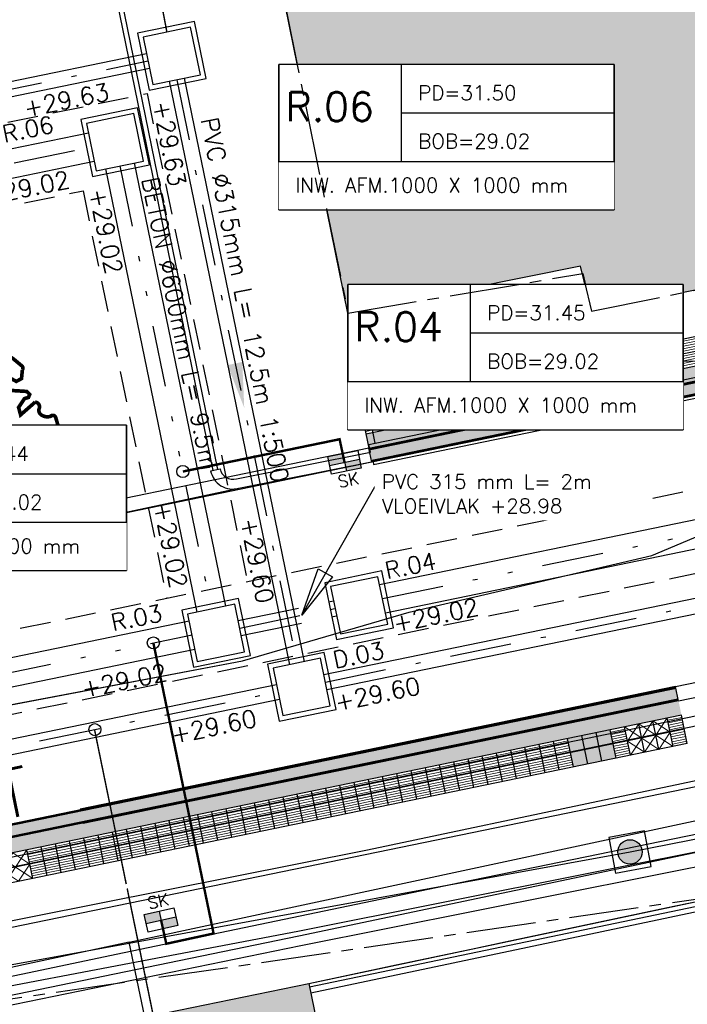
# Model space of a CAD drawing. Header units: metres. Extents: x 202952 to 203755, y 348959 to 349702.
# Tile 33 of 91: x 203269 to 203283, y 349345 to 349365. Entities that reach past the tile are written whole.
import ezdxf
from ezdxf.enums import TextEntityAlignment as Align

# ---------------------------------------------------------------- set-up
doc = ezdxf.new("R2010")
doc.units = ezdxf.units.M
for name, pattern in [('1-200 CENTER', [4.28625, 2.8575, -0.47625, 0.47625, -0.47625]), ('1-200 DASHDOT', [2.54, 1.27, -0.635, 0, -0.635]), ('1-200 DIVIDE', [3.175, 1.27, -0.635, 0, -0.635, 0, -0.635]), ('1-200 HIDDEN', [0.9525, 0.635, -0.3175]), ('PH 1-1 STREEP', [2, 1, -1])]:
    doc.linetypes.add(name, pattern=pattern)
for name, color, linetype in [('bgt.onbegroeidterreindeel', 252, 'Continuous'), ('PH-BEST-BEBOUWING', 1, 'Continuous'), ('PH-BEST-BEBOUWING-ARCERING', 254, 'Continuous'), ('PH-BEST-KADASTRALE-GRENS', 240, '1-200 CENTER'), ('PH-BEST-KL-DATA_KPN', 12, '1-200 TELEFONIE-KPN'), ('PH-BEST-KL-DATA_ZIGGO BV', 12, '1-200 ZIGGO'), ('PH-BEST-KL-ET_MIDDENSPANNING_ENEXIS', 12, '1-200 MIDDENSPANNING'), ('PH-BEST-KL-GAS_LAGEDRUK_ENEXIS', 12, '1-200 GASLEIDING LAGE DRUK'), ('PH-BEST-KL-LAAGSPANNING-ENEXIS', 12, '1-200 LAAGSPANNING'), ('PH-BEST-KL-WATER-WML', 12, '1-200 WML'), ('PH-BEST-RIO-DICHTSCHUIMEN', 222, '1-200 BATTING'), ('PH-BEST-RIO-TE SCHUIMEN PUT', 222, 'Continuous'), ('PH-BEST-STRAATNAAM-RIOLERING', 7, 'Continuous'), ('PH-INM-HEKWERK', 6, '1-200 HEKWERK'), ('PH-INM-KANTVERHARDING', 253, 'Continuous'), ('PH-NIEUW BUSPERRON-ELLEMENTEN', 115, 'Continuous'), ('PH-NIEUW-BAND-20-30', 115, 'Continuous'), ('PH-NIEUW-BEPLANTING-BOOM', 98, 'Continuous'), ('PH-NIEUW-BLOKMARKERING BUSHALTE', 115, '1-200 HIDDEN'), ('PH-NIEUW-BUSPERRONBAND', 115, 'Continuous'), ('PH-RIO-HUISAANSLUITING-DWA', 210, '1-200 DASHDOT'), ('PH-RIO-KOLK', 240, 'Continuous'), ('PH-RIO-KOLKAANSLUITING', 150, '1-200 HIDDEN'), ('PH-RIO-PUT-DWA', 240, 'Continuous'), ('PH-RIO-PUT-RWA', 150, 'Continuous'), ('PH-RIO-STRENG-DWA', 240, '1-200 DASHDOT'), ('PH-RIO-STRENG-INFILTRATIE', 8, '1-200 HIDDEN'), ('PH-RIO-STRENG-IT', 150, '1-200 DIVIDE'), ('PH-RIO-TEKST', 7, 'Continuous'), ('PH-RIO-TEKST-DWA-PUTTENSTAAT', 7, 'Continuous'), ('PH-RIO-VLOEIVLAKHOOGTE', 7, 'Continuous')]:
    doc.layers.add(name, color=color, linetype=linetype)
doc.layers.add('PH-NIEUW-GELEIDELIJNTEGELS', color=115, linetype='Continuous', lineweight=13)
doc.styles.add('NLCS-ISO', font='txt')
doc.styles.add('ROMANS', font='romans.shx')
doc.linetypes.add('1-200 BATTING', pattern='A,1.27e-05,-0.127,[134,ltypeshp.shx,S=0.127,R=0,X=-0.127,Y=0],-0.254,[134,ltypeshp.shx,S=0.127,R=180,X=0.127,Y=0],-0.127', length=0.508013)
doc.linetypes.add('1-200 GASLEIDING LAGE DRUK', pattern='A,1.5,-0.6,["GAS LD",ROMANS,S=0.24,R=0,X=-0.5,Y=-0.12],-1', length=3.1)
doc.linetypes.add('1-200 HEKWERK', pattern='A,1.5,-0.4,["X",ROMANS,S=0.24,R=0,X=-0.275,Y=-0.12],-0.05', length=1.95)
doc.linetypes.add('1-200 LAAGSPANNING', pattern='A,1.5,-0.6,["LS",ROMANS,S=0.24,R=0,X=-0.45,Y=-0.12],-0.05', length=2.15)
doc.linetypes.add('1-200 MIDDENSPANNING', pattern='A,1.5,-0.6,["MS",ROMANS,S=0.24,R=0,X=-0.5,Y=-0.12],-0.05', length=2.15)
doc.linetypes.add('1-200 TELEFONIE-KPN', pattern='A,1.5,-0.6,["KPN",ROMANS,S=0.24,R=0,X=-0.5,Y=-0.12],-0.3', length=2.4)
doc.linetypes.add('1-200 WML', pattern='A,1.5,-0.6,["WML",ROMANS,S=0.24,R=0,X=-0.5,Y=-0.12],-0.3', length=2.4)
doc.linetypes.add('1-200 ZIGGO', pattern='A,1.5,-0.6,["ZIGGO",ROMANS,S=0.24,R=0,X=-0.5,Y=-0.12],-0.65', length=2.75)

# ---------------------------------------------------------------- blocks, each defined once
blk = doc.blocks.new('SKL-WTB_HULP_MOF-SO')
at = {"linetype": 'ByBlock', "lineweight": 18}
h = blk.add_hatch(color=0, dxfattribs=at)
h.dxf.hatch_style = 1
h.paths.add_polyline_path([(-0.5625, 0, 1), (0.5625, 0, 1)])
at = {"color": 0, "linetype": 'ByBlock', "lineweight": 18}
blk.add_circle((0, 0), 0.5625, dxfattribs=at)
at = {"color": 0, "linetype": 'ByBlock', "lineweight": 18, "style": 'NLCS-ISO', "flags": 1}
for tag, p in [('TYPE', (1.5, 0)), ('LABEL', (1.5, -1.5)), ('OMSCHRIJVING', (1.5, -3))]:
    blk.add_attdef(tag, p, '', height=1, dxfattribs=at)
blk = doc.blocks.new('SKL-ET_OV_LICHTMAST-SO')
at = {"color": 0, "linetype": 'ByBlock', "lineweight": 18}
for points in [[(-1.41, 1.41), (-0.88, 0.88)], [(0, 2), (0, 1.25)], [(0.88, 0.88), (1.41, 1.41)], [(-1.25, 0), (-2, 0)], [(2, 0), (1.25, 0)], [(-1.41, -1.41), (-0.88, -0.88)], [(0.88, -0.88), (1.41, -1.41)], [(0, -1.25), (0, -2)]]:
    blk.add_lwpolyline(points, dxfattribs=at)
blk.add_circle((0, 0), 1, dxfattribs=at)
blk = doc.blocks.new('*U33')
h = blk.add_hatch(color=256)
edge = h.paths.add_edge_path()
edge.add_arc((0, 0), 0.252, 0, 360)
blk.add_lwpolyline([(-0.375, -0.375), (0.375, -0.375), (0.375, 0.375), (-0.375, 0.375)], close=True)
blk.add_circle((0, 0), 0.252)
blk = doc.blocks.new('*U37')
at = {"const_width": 0.03}
blk.add_lwpolyline([(0.0865, 0.9424), (0.0882, 0.9444), (0.0899, 0.9462), (0.0915, 0.9478), (0.093, 0.9493), (0.0945, 0.9508), (0.096, 0.9523), (0.0974, 0.9539), (0.0989, 0.9558), (0.1003, 0.9579), (0.1016, 0.9604), (0.1026, 0.9635), (0.1033, 0.9672), (0.1035, 0.9716), (0.103, 0.9769), (0.1018, 0.9832), (0.0951, 1.0069, -0.52938), (0.1058, 1.0198, -0.087139), (0.4437, 0.9249, -0.372341), (0.4569, 0.8945), (0.4708, 0.8238), (0.436, 0.7892), (0.3984, 0.7971), (0.3534, 0.7633), (0.3706, 0.7205), (0.4172, 0.7055), (0.5424, 0.7342), (0.5729, 0.7174), (0.5699, 0.6905), (0.5414, 0.6729), (0.5154, 0.5883), (0.5486, 0.534), (0.6336, 0.6693, -0.504641), (0.6812, 0.6279, 0.331948), (0.7087, 0.5842, 0.282008), (0.7986, 0.6008), (0.7914, 0.597, -0.512156), (0.8325, 0.5967, -0.16076), (1.0189, -0.0112), (0.9955, -0.0338), (0.9953, -0.0588), (0.9724, -0.063), (0.9752, -0.0876), (0.9396, -0.0761), (0.9288, -0.1038), (0.9728, -0.1331), (0.9865, -0.1439), (1.0107, -0.1198, -0.106371), (0.8681, -0.5221), (0.7411, -0.4402), (0.7175, -0.4564), (0.7025, -0.389), (0.6572, -0.3347), (0.6047, -0.3352), (0.6059, -0.398), (0.5661, -0.5355), (0.5721, -0.5618), (0.601, -0.5659), (0.786, -0.6366, -0.236298), (-0.045, -1.0027, 0.159625), (-0.0694, -0.954, 0.350802), (-0.063, -0.9056, -0.504641), (-0.12, -0.8786), (-0.1061, -0.834), (-0.1295, -0.7925), (-0.1603, -0.7956), (-0.165, -0.8288), (-0.1884, -0.8423), (-0.2161, -0.8211), (-0.24, -0.695), (-0.2582, -0.6767), (-0.3044, -0.6782), (-0.3172, -0.733), (-0.3361, -0.7389), (-0.3538, -0.7846), (-0.4007, -0.7595, 0.733583), (-0.3835, -0.7945, -0.861625), (-0.374, -0.8255, 0.279978), (-0.4086, -0.8785), (-0.4072, -0.8805, -0.827056), (-0.4416, -0.9165, -0.116774), (-0.8304, -0.5113), (-0.8229, -0.5098), (-0.8167, -0.5081), (-0.8118, -0.5062), (-0.8079, -0.504), (-0.8049, -0.5018), (-0.8026, -0.4995), (-0.8009, -0.4972), (-0.7535, -0.4368), (-0.7525, -0.4347), (-0.7517, -0.4327), (-0.751, -0.4307), (-0.7503, -0.4287), (-0.7497, -0.4266), (-0.7489, -0.4245), (-0.7481, -0.4222), (-0.747, -0.4198), (-0.7457, -0.4171), (-0.7443, -0.4142), (-0.7427, -0.4112), (-0.741, -0.408), (-0.7394, -0.4048), (-0.7378, -0.4015), (-0.7364, -0.3982), (-0.7352, -0.3949), (-0.7342, -0.3918), (-0.7335, -0.3887), (-0.7331, -0.3858), (-0.733, -0.3831), (-0.7332, -0.3807), (-0.7336, -0.3786), (-0.7343, -0.3768), (-0.7353, -0.3754), (-0.7365, -0.3745), (-0.738, -0.3738), (-0.7397, -0.3735), (-0.7416, -0.3732), (-0.7436, -0.3731), (-0.7458, -0.3729), (-0.7481, -0.3725), (-0.7504, -0.372), (-0.7528, -0.3711), (-0.7552, -0.37), (-0.7577, -0.3686), (-0.7602, -0.367), (-0.7627, -0.3652), (-0.7653, -0.3633), (-0.7679, -0.3612), (-0.7706, -0.3591), (-0.7733, -0.357), (-0.776, -0.3548), (-0.7787, -0.3525), (-0.7813, -0.35), (-0.8299, -0.4057), (-0.8323, -0.403), (-0.8346, -0.4), (-0.8366, -0.3969), (-0.8385, -0.3935), (-0.8407, -0.3903), (-0.8438, -0.3875), (-0.8483, -0.3856), (-0.8548, -0.3849), (-0.8637, -0.3857), (-0.8758, -0.3885), (-0.8914, -0.3935, -0.040997), (-0.9582, -0.2054), (-0.9235, -0.2114), (-0.8925, -0.2313), (-0.876, -0.2163), (-0.8562, -0.1854), (-0.8752, -0.1563), (-0.8646, -0.1134), (-0.904, -0.1102), (-0.9304, -0.0846), (-0.9784, -0.116, -0.05814), (-0.9976, 0.1658), (-0.9704, 0.1604), (-0.8597, 0.0728), (-0.8119, 0.0894), (-0.6256, 0.1385), (-0.6098, 0.2), (-0.6818, 0.2287), (-0.6928, 0.2523), (-0.8243, 0.3168), (-0.8272, 0.3537), (-0.8716, 0.3914), (-0.8897, 0.428), (-0.8593, 0.4757), (-0.7915, 0.4863), (-0.7299, 0.5265), (-0.7292, 0.568), (-0.7676, 0.6133), (-0.7574, 0.6324), (-0.7726, 0.662, -0.13428), (-0.3328, 0.967, -0.541727), (-0.3193, 0.9566), (-0.3215, 0.9279), (-0.3211, 0.913), (-0.319, 0.9015), (-0.3158, 0.893), (-0.3116, 0.8867), (-0.307, 0.8821), (-0.3021, 0.8784), (-0.2974, 0.8752), (-0.2931, 0.8718), (-0.2892, 0.8684), (-0.2856, 0.865), (-0.2823, 0.8618), (-0.2791, 0.859), (-0.2759, 0.8567), (-0.2728, 0.8551), (-0.2695, 0.8543), (-0.266, 0.8545), (-0.2623, 0.8554), (-0.2585, 0.8569), (-0.2545, 0.8589), (-0.2505, 0.861), (-0.2463, 0.8633), (-0.2421, 0.8653), (-0.2379, 0.8671), (-0.2336, 0.8684), (-0.2294, 0.8693), (-0.2252, 0.87), (-0.2211, 0.8706), (-0.2171, 0.8712), (-0.2132, 0.8719), (-0.2096, 0.873), (-0.2061, 0.8744), (-0.2029, 0.8764), (-0.1999, 0.8789), (-0.1972, 0.8817), (-0.1947, 0.8848), (-0.1926, 0.8648), (-0.1881, 0.8597), (-0.1668, 0.8236), (-0.1221, 0.7992), (-0.1854, 0.9016), (-0.1842, 0.9047), (-0.1834, 0.9077), (-0.183, 0.9107), (-0.1832, 0.9136), (-0.1839, 0.9166), (-0.1854, 0.9195), (-0.1875, 0.9226), (-0.1905, 0.9258), (-0.1943, 0.9293), (-0.1988, 0.9333), (-0.2041, 0.9381), (-0.2099, 0.9438), (-0.2164, 0.9507), (-0.2235, 0.959), (-0.2399, 0.9802, -0.543104), (-0.2342, 0.9962, -0.046766), (-0.0468, 1.0235, -0.385168), (-0.0363, 1.0149), (-0.0305, 0.9765), (-0.0276, 0.9645), (-0.0243, 0.9561), (-0.0208, 0.9506), (-0.017, 0.9475), (-0.0132, 0.9459), (-0.0093, 0.9454), (-0.0055, 0.9452), (-0.0017, 0.9448), (0.0019, 0.9441), (0.0054, 0.9431), (0.0088, 0.942), (0.0122, 0.9407), (0.0154, 0.9393), (0.0186, 0.9379), (0.0217, 0.9364), (0.0248, 0.935), (0.0278, 0.9335), (0.0307, 0.9321), (0.0334, 0.9306), (0.036, 0.9291), (0.0383, 0.9275), (0.0404, 0.9259), (0.0422, 0.9241), (0.0438, 0.9223), (0.0451, 0.9204), (0.0462, 0.9185), (0.0473, 0.9168), (0.0483, 0.9152), (0.0494, 0.9138), (0.0506, 0.9128), (0.0521, 0.9121), (0.0537, 0.9118), (0.0556, 0.912), (0.0577, 0.9126), (0.06, 0.9135), (0.0623, 0.9148), (0.0647, 0.9165), (0.0672, 0.9184), (0.0696, 0.9207), (0.0719, 0.9232), (0.0742, 0.926), (0.0765, 0.9288), (0.0787, 0.9318), (0.0807, 0.9346), (0.0827, 0.9374), (0.0847, 0.94)], format="xyb", close=True, dxfattribs=at)
blk.add_circle((0, 0), 0.03)
blk = doc.blocks.new('Materialisatie')
blk.add_solid([(-1.04, 0.173), (-1.04, -0.173), (0, 0)])
at = {"style": 'ROMANS'}
blk.add_attdef('MATERIALISATIE', (-2.631, 0.657), '', height=0.4, dxfattribs=at)
blk = doc.blocks.new('*U30')
at = {"style": 'ROMANS'}
blk.add_attdef('VV', (0, 0), '', height=0.4, dxfattribs=at)
blk = doc.blocks.new('*U32')
for p, q in [((6.928, 1), (6.928, -1)), ((0, 0), (0, -1))]:
    blk.add_line(p, q)
blk.add_lwpolyline([(0, 2), (6.928, 2), (6.928, -1), (0, -1)], close=True)
blk.add_wipeout([(0, 2), (6.928, 2), (6.928, -1), (0, -1)])
for p, q in [((2.528, 2), (2.528, 0)), ((2.528, 1), (6.928, 1)), ((2.528, 0), (6.928, 0)), ((0, -1), (6.928, -1))]:
    blk.add_line(p, q)
blk.add_lwpolyline([(0, 2), (0, 0), (6.928, 0), (6.928, 2)], close=True)
at = {"style": 'ROMANS'}
for tag, p, height in [('P.NR', (0.139, 0.828), 0.6), ('PD', (2.877, 1.265), 0.3), ('BOB', (2.877, 0.265), 0.3), ('INW.AFM.', (0.338, -0.643), 0.3)]:
    blk.add_attdef(tag, p, '', height=height, dxfattribs=at)
blk = doc.blocks.new('*U53')
h = blk.add_hatch(color=256)
h.paths.add_polyline_path([(0, 0.374), (-0.315, 0.374), (-0.315, 0.187), (0, 0.187)])
h.paths.add_polyline_path([(0, 0.187), (0, 0), (0.315, 0), (0.315, 0.187)])
blk.add_lwpolyline([(0.315, 0), (-0.315, 0), (-0.315, 0.374), (0.315, 0.374)], close=True)
for points in [[(-0.315, 0.374), (0, 0.374), (0, 0)], [(-0.315, 0.187), (0.315, 0.187)]]:
    blk.add_lwpolyline(points)
at = {"style": 'ROMANS'}
blk.add_attdef('SK', (-0.193, 0.454), '', height=0.25, dxfattribs=at)
blk = doc.blocks.new('*U48')
h = blk.add_hatch(color=256)
h.paths.add_polyline_path([(0, 0.374), (-0.315, 0.374), (-0.315, 0.187), (0, 0.187)])
h.paths.add_polyline_path([(0, 0.187), (0, 0), (0.315, 0), (0.315, 0.187)])
blk.add_lwpolyline([(0.315, 0), (-0.315, 0), (-0.315, 0.374), (0.315, 0.374)], close=True)
for points in [[(-0.315, 0.374), (0, 0.374), (0, 0)], [(-0.315, 0.187), (0.315, 0.187)]]:
    blk.add_lwpolyline(points)
at = {"style": 'ROMANS'}
blk.add_attdef('SK', (-0.214, -0.31), '', height=0.25, dxfattribs=at)

msp = doc.modelspace()

# ---------------------------------------------------------------- hatches: boundary and pattern name
at = {"layer": 'PH-BEST-BEBOUWING-ARCERING'}
for points in [[(203275.65, 349358.848), (203274.35, 349365.21), (203276.472, 349365.639), (203277.045, 349365.755), (203279.15, 349366.18), (203277.8, 349372.87), (203280.62, 349373.44), (203279.99, 349376.52), (203283.941, 349377.324), (203284.56, 349374.24), (203287.4, 349374.81), (203287.62, 349373.71), (203287.62, 349373.712), (203290.04, 349361.96), (203290.23, 349360.82), (203280.68, 349358.89), (203280.45, 349359.82), (203276.995, 349359.12)], [(203274.84, 349345.01), (203268.12, 349343.63), (203269.33, 349337.75), (203270.222, 349333.366), (203266.232, 349332.732), (203267.903, 349321.624), (203273.375, 349322.589), (203271.751, 349333.427), (203272.805, 349333.718), (203272.234, 349336.5), (203275.718, 349337.254), (203276.348, 349337.391), (203276.05, 349339.13), (203275.974, 349339.501)]]:
    msp.add_hatch(color=256, dxfattribs=at).paths.add_polyline_path(points)
at = {"layer": 'PH-NIEUW BUSPERRON-ELLEMENTEN'}
h = msp.add_hatch(color=142, dxfattribs=at)
h.dxf.hatch_style = 1
h.paths.add_polyline_path([(203278.251, 349357.427), (203277.37, 349357.246), (203277.491, 349356.658), (203278.372, 349356.84)])
h = msp.add_hatch(color=142, dxfattribs=at)
h.dxf.hatch_style = 1
h.paths.add_polyline_path([(203280.307, 349349.479), (203281.189, 349349.66), (203281.068, 349350.248), (203280.186, 349350.066)])

# ---------------------------------------------------------------- linework, layer by layer
at = {"layer": 'bgt.onbegroeidterreindeel'}
for p, q in [((203282.383, 349346.601), (203283.8, 349346.9)), ((203278.899, 349345.866), (203282.383, 349346.601)), ((203278.196, 349345.718), (203278.899, 349345.866)), ((203276.645, 349345.391), (203278.196, 349345.718))]:
    msp.add_line(p, q, dxfattribs=at)
at = {"layer": 'PH-BEST-BEBOUWING'}
msp.add_line((203274.84, 349345.01), (203276.645, 349345.391), dxfattribs=at)
for points in [[(203275.65, 349358.848), (203274.35, 349365.21), (203276.472, 349365.639), (203277.045, 349365.755), (203279.15, 349366.18), (203277.8, 349372.87), (203280.62, 349373.44), (203279.99, 349376.52), (203283.941, 349377.324), (203284.56, 349374.24), (203287.4, 349374.81), (203287.62, 349373.71), (203289.86, 349374.16), (203292.22, 349362.43), (203290.04, 349361.96), (203290.23, 349360.82), (203280.68, 349358.89), (203280.45, 349359.82), (203276.995, 349359.12), (203275.65, 349358.848)], [(203276.05, 349339.13), (203276.348, 349337.391), (203275.718, 349337.254), (203272.234, 349336.5), (203272.805, 349333.718), (203271.751, 349333.427), (203273.375, 349322.589), (203267.903, 349321.624), (203266.232, 349332.732), (203270.222, 349333.366), (203269.33, 349337.75), (203268.12, 349343.63), (203274.84, 349345.01), (203275.974, 349339.501), (203276.05, 349339.13)]]:
    msp.add_lwpolyline(points, close=True, dxfattribs=at)
for points in [[(203274.84, 349345.01), (203283.8, 349346.9)], [(203274.881, 349344.814), (203283.829, 349346.703)]]:
    msp.add_lwpolyline(points, dxfattribs=at)
at = {"layer": 'PH-BEST-KADASTRALE-GRENS', "ltscale": 0.5}
msp.add_lwpolyline([(203283.763, 349346.877), (203264.305, 349344.046), (203264.477, 349343.191)], dxfattribs=at)
at = {"layer": 'PH-BEST-KL-DATA_KPN'}
msp.add_lwpolyline([(203218.976, 349334.214), (203223.079, 349335.568), (203242.156, 349339.583), (203264.465, 349344.162), (203274.617, 349346.087), (203283.653, 349347.889), (203292.766, 349349.789), (203296.008, 349350.515)], dxfattribs=at)
at = {"layer": 'PH-BEST-KL-DATA_ZIGGO BV'}
for points in [[(203254.506, 349351.64), (203254.821, 349351.765), (203255.16, 349351.765), (203255.609, 349351.536), (203256.031, 349351.012), (203256.773, 349350.329), (203257.624, 349349.789), (203258.883, 349349.32), (203260.216, 349349.161), (203273.469, 349351.67), (203276.911, 349352.675), (203281.928, 349353.842), (203290.772, 349357.564), (203296.892, 349361.341), (203303.752, 349366.073), (203310.199, 349369.957), (203316.372, 349375.3), (203318.54, 349376.569), (203325.003, 349381.719)], [(203218.819, 349335.49), (203233.597, 349338.909), (203234.523, 349339.148), (203293.579, 349351.282), (203295.81, 349340.637)], [(203271.131, 349345.863), (203287.687, 349349.415)], [(203271.131, 349345.863), (203237.478, 349338.642)], [(203271.455, 349344.315), (203271.131, 349345.863)]]:
    msp.add_lwpolyline(points, dxfattribs=at)
at = {"layer": 'PH-BEST-KL-ET_MIDDENSPANNING_ENEXIS'}
msp.add_lwpolyline([(203252.485, 349350.745), (203253.475, 349350.787), (203254.299, 349351.336), (203254.445, 349351.54), (203254.632, 349351.707), (203255.151, 349351.798), (203255.609, 349351.536), (203257.619, 349349.779), (203260.216, 349349.161), (203266.729, 349350.388), (203273.469, 349351.67), (203276.911, 349352.675), (203281.928, 349353.842), (203290.772, 349357.564), (203296.892, 349361.341)], dxfattribs=at)
at = {"layer": 'PH-BEST-KL-GAS_LAGEDRUK_ENEXIS'}
msp.add_lwpolyline([(203229.112, 349297.107), (203220.574, 349324.127), (203219.277, 349332.005), (203220.497, 349335.175), (203233.863, 349337.764), (203264.486, 349344.065), (203267.958, 349344.413), (203274.678, 349345.793), (203283.657, 349347.585), (203292.827, 349349.495), (203298.468, 349350.454), (203305.786, 349352.019), (203311.585, 349353.716), (203318.148, 349354.475), (203326.27, 349356.174), (203333.975, 349357.71)], dxfattribs=at)
at = {"layer": 'PH-BEST-KL-LAAGSPANNING-ENEXIS'}
for points in [[(203221.276, 349334.436), (203222.176, 349334.923), (203223.135, 349335.278), (203233.864, 349337.764), (203264.465, 349344.162), (203267.918, 349344.609), (203274.638, 349345.989), (203283.596, 349347.879), (203292.786, 349349.691), (203298.425, 349350.751), (203305.758, 349352.217), (203311.61, 349353.417), (203318.148, 349354.475), (203326.292, 349355.976), (203340.265, 349358.152), (203345.984, 349358.707), (203353.494, 349359.562), (203355.111, 349360.031), (203356.546, 349360.911)], [(203295.445, 349350.191), (203293.47, 349359.574), (203292.996, 349359.884), (203286.107, 349358.458), (203285.322, 349358.304), (203282.926, 349357.859), (203282.137, 349357.844), (203281.465, 349357.942)], [(203281.368, 349358.009), (203281.215, 349357.979)], [(203281.465, 349357.942), (203281.368, 349358.009)]]:
    msp.add_lwpolyline(points, dxfattribs=at)
at = {"layer": 'PH-BEST-KL-WATER-WML'}
for points in [[(203254.603, 349342.17), (203259.119, 349343.136), (203264.639, 349344.307), (203271.027, 349345.651), (203277.968, 349347.094), (203284.704, 349348.477), (203288.153, 349349.179), (203294.738, 349350.503), (203301.068, 349351.756), (203304.908, 349352.505), (203308.903, 349353.276), (203313.227, 349354.098), (203315.362, 349354.428), (203331.262, 349358.045), (203351.052, 349361.047), (203355.137, 349361.195), (203371.569, 349361.889)], [(203218.149, 349338.387), (203220.418, 349338.735), (203225.999, 349339.592), (203227.028, 349339.26), (203231.591, 349340.04), (203231.76, 349340.039), (203231.967, 349340.075), (203233.186, 349340.319), (203234.339, 349339.837), (203239.443, 349340.643), (203243.119, 349341.224), (203243.606, 349341.321), (203263.907, 349345.355), (203267.71, 349346.111), (203276.051, 349347.768), (203286.092, 349349.89), (203294.515, 349351.67)]]:
    msp.add_lwpolyline(points, dxfattribs=at)
at = {"layer": 'PH-BEST-RIO-DICHTSCHUIMEN'}
for p, q in [((203281.475, 349347.724), (203345.318, 349360.398)), ((203220.148, 349336.543), (203281.475, 349347.724))]:
    msp.add_line(p, q, dxfattribs=at)
at = {"layer": 'PH-INM-HEKWERK', "flags": 128}
msp.add_lwpolyline([(203274.854, 349344.941), (203283.814, 349346.805)], dxfattribs=at)
at = {"layer": 'PH-INM-KANTVERHARDING'}
for p, q in [((203272.814, 349355.593), (203273.011, 349355.631)), ((203267.587, 349354.002), (203273.398, 349355.233))]:
    msp.add_line(p, q, dxfattribs=at)
at = {"layer": 'PH-INM-KANTVERHARDING', "flags": 128}
for points in [[(203268.893, 349374.862), (203270.806, 349365.63), (203272.859, 349355.601)], [(203268.991, 349374.882), (203270.904, 349365.65), (203272.957, 349355.62)], [(203276.214, 349356.165), (203284.278, 349357.819), (203294.024, 349359.769)], [(203276.179, 349355.723), (203284.361, 349357.407), (203294.107, 349359.357)]]:
    msp.add_lwpolyline(points, dxfattribs=at)
for points in [[(203273.011, 349355.631, 0.445715), (203273.35, 349355.428), (203276.118, 349355.98), (203276.079, 349356.137), (203276.214, 349356.165), (203275.718, 349358.668)], [(203272.814, 349355.593, 0.438251), (203273.398, 349355.233), (203276.167, 349355.786), (203276.179, 349355.723)], [(203217.025, 349334.585, -0.461272), (203221.482, 349340.772), (203226.933, 349341.138, 0.012257), (203241.12, 349342.292, 0.014651), (203246.946, 349343.132, 0.014836), (203252.785, 349344.328), (203259.827, 349345.789), (203269.789, 349347.841), (203280.366, 349350.022), (203291.686, 349352.366, -0.40296), (203292.316, 349351.992)], [(203217.155, 349334.634), (203217.215, 349334.649, -0.460144), (203221.497, 349340.573), (203226.945, 349340.939, 0.012257), (203241.142, 349342.093, 0.014653), (203246.98, 349342.935, 0.014829), (203252.828, 349344.133), (203259.868, 349345.593), (203269.829, 349347.645), (203280.406, 349349.826), (203291.73, 349352.171, -0.404918), (203292.123, 349351.939, -0.210866)]]:
    msp.add_lwpolyline(points, format="xyb", dxfattribs=at)
at = {"layer": 'PH-NIEUW BUSPERRON-ELLEMENTEN'}
for points in [[(203275.9, 349356.943), (203290.592, 349359.969)], [(203275.961, 349356.649), (203290.653, 349359.675)], [(203276.021, 349356.355), (203290.713, 349359.381)], [(203282.365, 349358.274), (203282.486, 349357.687)], [(203281.483, 349358.093), (203281.604, 349357.505)], [(203281.777, 349358.153), (203281.898, 349357.566)], [(203282.071, 349358.214), (203282.192, 349357.626)], [(203280.308, 349357.851), (203280.429, 349357.263)], [(203280.602, 349357.911), (203280.723, 349357.324)], [(203280.896, 349357.972), (203281.017, 349357.384)], [(203281.189, 349358.032), (203281.31, 349357.445)], [(203279.426, 349357.669), (203279.547, 349357.082)], [(203279.72, 349357.73), (203279.841, 349357.142)], [(203280.014, 349357.79), (203280.135, 349357.203)], [(203278.251, 349357.427), (203278.372, 349356.84)], [(203278.545, 349357.488), (203278.666, 349356.9)], [(203278.839, 349357.548), (203278.96, 349356.961)], [(203279.133, 349357.609), (203279.254, 349357.021)], [(203277.37, 349357.246), (203277.491, 349356.658)], [(203277.663, 349357.306), (203277.784, 349356.719)], [(203277.957, 349357.367), (203278.078, 349356.779)], [(203276.488, 349357.064), (203276.609, 349356.476)], [(203276.782, 349357.125), (203276.903, 349356.537)], [(203277.076, 349357.185), (203277.197, 349356.597)], [(203275.9, 349356.943), (203276.021, 349356.355)], [(203276.194, 349357.004), (203276.315, 349356.416)], [(203276.021, 349356.355), (203276.082, 349356.062)], [(203282.537, 349350.55), (203267.845, 349347.525)], [(203282.658, 349349.963), (203282.537, 349350.55)], [(203281.776, 349349.781), (203281.655, 349350.369)], [(203282.07, 349349.842), (203281.949, 349350.429)], [(203282.364, 349349.902), (203282.243, 349350.49)], [(203282.597, 349350.257), (203267.906, 349347.231)], [(203280.601, 349349.539), (203280.48, 349350.127)], [(203280.895, 349349.6), (203280.774, 349350.187)], [(203281.189, 349349.66), (203281.068, 349350.248)], [(203281.483, 349349.721), (203281.361, 349350.308)], [(203282.658, 349349.963), (203267.966, 349346.937)], [(203279.72, 349349.358), (203279.599, 349349.945)], [(203280.013, 349349.418), (203279.892, 349350.006)], [(203280.307, 349349.479), (203280.186, 349350.066)], [(203278.544, 349349.115), (203278.423, 349349.703)], [(203278.838, 349349.176), (203278.717, 349349.764)], [(203279.132, 349349.237), (203279.011, 349349.824)], [(203279.426, 349349.297), (203279.305, 349349.885)], [(203277.663, 349348.934), (203277.542, 349349.522)], [(203277.957, 349348.994), (203277.836, 349349.582)], [(203278.25, 349349.055), (203278.129, 349349.643)], [(203276.781, 349348.752), (203276.66, 349349.34)], [(203277.075, 349348.813), (203276.954, 349349.401)], [(203277.369, 349348.873), (203277.248, 349349.461)], [(203275.606, 349348.51), (203275.485, 349349.098)], [(203275.9, 349348.571), (203275.779, 349349.159)], [(203276.194, 349348.631), (203276.073, 349349.219)], [(203276.487, 349348.692), (203276.366, 349349.28)], [(203274.724, 349348.329), (203274.603, 349348.916)], [(203275.018, 349348.389), (203274.897, 349348.977)], [(203275.312, 349348.45), (203275.191, 349349.037)], [(203273.843, 349348.147), (203273.722, 349348.735)], [(203274.137, 349348.208), (203274.016, 349348.795)], [(203274.431, 349348.268), (203274.31, 349348.856)], [(203272.668, 349347.905), (203272.547, 349348.493)], [(203272.961, 349347.966), (203272.84, 349348.553)], [(203273.255, 349348.026), (203273.134, 349348.614)], [(203273.549, 349348.087), (203273.428, 349348.674)], [(203271.786, 349347.724), (203271.665, 349348.311)], [(203272.08, 349347.784), (203271.959, 349348.372)], [(203272.374, 349347.845), (203272.253, 349348.432)], [(203270.905, 349347.542), (203270.784, 349348.13)], [(203271.198, 349347.603), (203271.077, 349348.19)], [(203271.492, 349347.663), (203271.371, 349348.251)], [(203269.729, 349347.3), (203269.608, 349347.888)], [(203270.023, 349347.361), (203269.902, 349347.948)], [(203270.317, 349347.421), (203270.196, 349348.009)], [(203270.611, 349347.482), (203270.49, 349348.069)], [(203269.142, 349347.179), (203269.021, 349347.767)], [(203269.435, 349347.239), (203269.314, 349347.827)]]:
    msp.add_lwpolyline(points, dxfattribs=at)
at = {"layer": 'PH-NIEUW-BAND-20-30'}
msp.add_line((203276.142, 349355.768), (203267.175, 349353.921), dxfattribs=at)
msp.add_lwpolyline([(203342.108, 349370.863), (203382.767, 349362.242), (203382.705, 349361.949), (203342.046, 349370.57, 0.307221), (203336.119, 349368.153, -0.197567), (203322.75, 349359.139), (203282.478, 349350.834), (203282.416, 349351.138), (203322.689, 349359.433, 0.197567), (203335.869, 349368.319, -0.307221), (203342.108, 349370.863)], format="xyb", close=True, dxfattribs=at)
msp.add_lwpolyline([(203276.082, 349356.062), (203267.115, 349354.215, -0.036433), (203209.435, 349346.657)], format="xyb", dxfattribs=at)
msp.add_lwpolyline([(203276.142, 349355.768), (203276.082, 349356.062)], dxfattribs=at)
at = {"layer": 'PH-NIEUW-BLOKMARKERING BUSHALTE', "linetype": 'PH 1-1 STREEP', "ltscale": 0.3, "const_width": 0.3, "flags": 128}
for points in [[(203276.052, 349356.209), (203290.743, 349359.234)], [(203282.507, 349350.697), (203267.815, 349347.671)]]:
    msp.add_lwpolyline(points, dxfattribs=at)
at = {"layer": 'PH-NIEUW-BUSPERRONBAND', "color": 178, "const_width": 0.05}
for points in [[(203276.087, 349356.037), (203290.779, 349359.063)], [(203290.829, 349358.818), (203276.137, 349355.792)], [(203282.421, 349351.114), (203267.729, 349348.088)], [(203282.471, 349350.869), (203267.78, 349347.843)]]:
    msp.add_lwpolyline(points, dxfattribs=at)
at = {"layer": 'PH-NIEUW-BUSPERRONBAND', "color": 178}
for points in [[(203276.082, 349356.062), (203290.774, 349359.087)], [(203290.834, 349358.794), (203276.142, 349355.768)], [(203282.416, 349351.138), (203270.121, 349348.606)], [(203282.476, 349350.844), (203270.182, 349348.312)]]:
    msp.add_lwpolyline(points, dxfattribs=at)
at = {"layer": 'PH-NIEUW-BUSPERRONBAND', "const_width": 0.2}
for points in [[(203276.112, 349355.915), (203290.804, 349358.94)], [(203282.446, 349350.991), (203267.754, 349347.965)]]:
    msp.add_lwpolyline(points, dxfattribs=at)
at = {"layer": 'PH-NIEUW-GELEIDELIJNTEGELS', "ltscale": 0.5}
for points in [[(203278.261, 349357.378), (203289.427, 349359.678)], [(203278.271, 349357.329), (203289.437, 349359.629)], [(203278.281, 349357.28), (203289.447, 349359.58)], [(203278.291, 349357.231), (203289.457, 349359.531)], [(203278.301, 349357.182), (203289.467, 349359.482)], [(203278.322, 349357.084), (203289.487, 349359.384)], [(203278.332, 349357.035), (203289.497, 349359.335)], [(203278.342, 349356.986), (203289.507, 349359.286)], [(203278.352, 349356.938), (203289.518, 349359.237)], [(203278.362, 349356.889), (203289.528, 349359.188)], [(203276.194, 349357.004), (203276.549, 349356.77), (203276.782, 349357.125), (203277.136, 349356.891), (203276.903, 349356.537), (203276.549, 349356.77), (203276.315, 349356.416)], [(203276.255, 349356.71), (203276.488, 349357.064), (203276.842, 349356.831), (203277.076, 349357.185)], [(203277.086, 349357.136), (203277.38, 349357.197)], [(203277.096, 349357.087), (203277.39, 349357.148)], [(203277.106, 349357.038), (203277.4, 349357.099)], [(203277.116, 349356.989), (203277.41, 349357.05)], [(203275.91, 349356.894), (203276.204, 349356.955)], [(203275.921, 349356.845), (203276.214, 349356.906)], [(203275.931, 349356.796), (203276.224, 349356.857)], [(203276.255, 349356.71), (203276.609, 349356.476), (203276.842, 349356.831), (203277.197, 349356.597)], [(203277.126, 349356.94), (203277.42, 349357.001)], [(203277.146, 349356.842), (203277.44, 349356.903)], [(203277.156, 349356.793), (203277.45, 349356.854)], [(203275.941, 349356.747), (203276.235, 349356.808)], [(203275.951, 349356.698), (203276.245, 349356.759)], [(203275.971, 349356.6), (203276.265, 349356.661)], [(203277.166, 349356.744), (203277.46, 349356.805)], [(203277.177, 349356.695), (203277.47, 349356.756)], [(203277.187, 349356.646), (203277.48, 349356.707)], [(203275.981, 349356.551), (203276.275, 349356.612)], [(203275.991, 349356.502), (203276.285, 349356.563)], [(203276.001, 349356.453), (203276.295, 349356.514)], [(203276.011, 349356.404), (203276.305, 349356.465)], [(203282.304, 349350.196), (203281.949, 349350.429), (203281.716, 349350.075), (203281.361, 349350.308)], [(203282.364, 349349.902), (203282.01, 349350.136), (203281.776, 349349.781), (203281.422, 349350.014), (203281.655, 349350.369), (203282.01, 349350.136), (203282.243, 349350.49)], [(203282.547, 349350.501), (203282.253, 349350.441)], [(203282.557, 349350.452), (203282.263, 349350.392)], [(203282.567, 349350.403), (203282.273, 349350.343)], [(203282.577, 349350.355), (203282.283, 349350.294)], [(203281.372, 349350.259), (203281.078, 349350.199)], [(203281.382, 349350.21), (203281.088, 349350.15)], [(203281.392, 349350.161), (203281.098, 349350.101)], [(203281.402, 349350.112), (203281.108, 349350.052)], [(203282.304, 349350.196), (203282.07, 349349.842), (203281.716, 349350.075), (203281.483, 349349.721)], [(203282.587, 349350.306), (203282.293, 349350.245)], [(203282.607, 349350.208), (203282.314, 349350.147)], [(203282.618, 349350.159), (203282.324, 349350.098)], [(203282.628, 349350.11), (203282.334, 349350.049)], [(203280.196, 349350.017), (203269.031, 349347.718)], [(203280.206, 349349.968), (203269.041, 349347.669)], [(203280.216, 349349.919), (203269.051, 349347.62)], [(203281.412, 349350.063), (203281.118, 349350.003)], [(203281.432, 349349.966), (203281.138, 349349.905)], [(203281.442, 349349.917), (203281.148, 349349.856)], [(203282.638, 349350.061), (203282.344, 349350)], [(203282.648, 349350.012), (203282.354, 349349.951)], [(203280.227, 349349.87), (203269.061, 349347.571)], [(203280.237, 349349.821), (203269.071, 349347.522)], [(203280.257, 349349.723), (203269.091, 349347.424)], [(203281.452, 349349.868), (203281.158, 349349.807)], [(203281.462, 349349.819), (203281.169, 349349.758)], [(203281.472, 349349.77), (203281.179, 349349.709)], [(203280.267, 349349.674), (203269.101, 349347.375)], [(203280.277, 349349.626), (203269.111, 349347.326)], [(203280.287, 349349.577), (203269.121, 349347.277)], [(203280.297, 349349.528), (203269.131, 349347.228)], [(203268.26, 349346.997), (203268.493, 349347.352), (203268.848, 349347.118), (203269.081, 349347.473), (203268.727, 349347.706), (203268.493, 349347.352), (203268.139, 349347.585)], [(203269.142, 349347.179), (203268.787, 349347.412), (203268.554, 349347.058), (203268.2, 349347.291), (203268.433, 349347.646), (203268.787, 349347.412), (203269.021, 349347.767)]]:
    msp.add_lwpolyline(points, dxfattribs=at)
at = {"layer": 'PH-RIO-HUISAANSLUITING-DWA', "ltscale": 0.5, "const_width": 0.03}
for points in [[(203271.911, 349364.647), (203270.32, 349372.979)], [(203270.416, 349350.249), (203271.071, 349347.059)], [(203271.09, 349346.97), (203271.628, 349344.35)]]:
    msp.add_lwpolyline(points, dxfattribs=at)
at = {"layer": 'PH-RIO-HUISAANSLUITING-DWA', "linetype": 'Continuous', "ltscale": 0.5}
msp.add_circle((203270.424, 349350.249), 0.125, dxfattribs=at)
at = {"layer": 'PH-RIO-KOLKAANSLUITING', "const_width": 0.05}
for points in [[(203275.582, 349355.755), (203275.477, 349356.244), (203272.24, 349355.577)], [(203272.629, 349347.225), (203271.631, 349352.039)], [(203271.79, 349346.316), (203271.898, 349345.828), (203272.875, 349346.04), (203272.629, 349347.225)]]:
    msp.add_lwpolyline(points, dxfattribs=at)
at = {"layer": 'PH-RIO-KOLKAANSLUITING', "linetype": 'Continuous'}
for centre in [(203272.24, 349355.577), (203271.631, 349352.039)]:
    msp.add_circle(centre, 0.125, dxfattribs=at)
at = {"layer": 'PH-RIO-PUT-DWA', "linetype": 'Continuous'}
for points in [[(203271.545, 349363.448), (203272.72, 349363.69), (203272.478, 349364.866), (203271.303, 349364.624)], [(203271.623, 349363.566), (203272.602, 349363.768), (203272.401, 349364.748), (203271.421, 349364.546)], [(203274.228, 349350.422), (203275.403, 349350.664), (203275.161, 349351.839), (203273.986, 349351.597)], [(203274.306, 349350.54), (203275.285, 349350.742), (203275.084, 349351.721), (203274.104, 349351.519)]]:
    msp.add_lwpolyline(points, close=True, dxfattribs=at)
at = {"layer": 'PH-RIO-PUT-RWA', "linetype": 'Continuous'}
for points in [[(203270.373, 349361.668), (203271.548, 349361.91), (203271.306, 349363.085), (203270.131, 349362.843)], [(203270.45, 349361.786), (203271.43, 349361.988), (203271.228, 349362.967), (203270.249, 349362.765)], [(203275.415, 349352.107), (203276.59, 349352.349), (203276.348, 349353.524), (203275.173, 349353.282)], [(203275.493, 349352.225), (203276.472, 349352.427), (203276.27, 349353.406), (203275.291, 349353.204)], [(203272.459, 349351.538), (203273.634, 349351.78), (203273.392, 349352.955), (203272.217, 349352.713)], [(203272.537, 349351.656), (203273.516, 349351.858), (203273.315, 349352.837), (203272.335, 349352.635)]]:
    msp.add_lwpolyline(points, close=True, dxfattribs=at)
at = {"layer": 'PH-RIO-STRENG-DWA', "linetype": 'Continuous'}
for p, q in [((203226.673, 349354.98), (203271.49, 349364.21)), ((203226.737, 349354.672), (203271.554, 349363.902)), ((203271.958, 349363.635), (203274.44, 349351.588)), ((203272.267, 349363.699), (203274.748, 349351.652)), ((203275.153, 349351.386), (203318.267, 349360.265)), ((203275.216, 349351.077), (203318.331, 349359.957)), ((203251.149, 349346.442), (203274.173, 349351.184)), ((203251.212, 349346.133), (203274.237, 349350.875))]:
    msp.add_line(p, q, dxfattribs=at)
at = {"layer": 'PH-RIO-STRENG-DWA'}
for p, q in [((203226.705, 349354.826), (203271.522, 349364.056)), ((203272.113, 349363.667), (203274.594, 349351.62)), ((203251.181, 349346.288), (203274.205, 349351.03))]:
    msp.add_line(p, q, dxfattribs=at)
msp.add_lwpolyline([(203275.184, 349351.231), (203318.299, 349360.111)], dxfattribs=at)
at = {"layer": 'PH-RIO-STRENG-INFILTRATIE'}
for points in [[(203248.359, 349348.113), (203356.549, 349370.396), (203356.813, 349412.341)], [(203248.702, 349346.448), (203357.423, 349368.84)], [(203225.711, 349353.95), (203271.5, 349363.38), (203273.575, 349353.307)], [(203226.054, 349352.285), (203270.178, 349361.372), (203271.91, 349352.964)]]:
    msp.add_lwpolyline(points, dxfattribs=at)
at = {"layer": 'PH-RIO-STRENG-IT', "linetype": 'Continuous'}
for p, q in [((203225.724, 349353.391), (203270.289, 349362.569)), ((203225.846, 349352.803), (203270.41, 349361.982)), ((203271.234, 349361.947), (203273.119, 349352.797)), ((203270.646, 349361.826), (203272.531, 349352.676)), ((203276.303, 349353.248), (203313.523, 349360.914)), ((203276.424, 349352.661), (203313.644, 349360.326))]:
    msp.add_line(p, q, dxfattribs=at)
at = {"layer": 'PH-RIO-STRENG-IT'}
for p, q in [((203225.785, 349353.097), (203270.35, 349362.276)), ((203270.94, 349361.887), (203272.825, 349352.736)), ((203276.363, 349352.954), (203313.583, 349360.62)), ((203273.384, 349352.502), (203275.352, 349352.907)), ((203273.415, 349352.347), (203275.384, 349352.753)), ((203273.447, 349352.193), (203275.416, 349352.598))]:
    msp.add_line(p, q, dxfattribs=at)
at = {"layer": 'PH-RIO-STRENG-IT', "linetype": 'Continuous'}
for points in [[(203248.372, 349347.554), (203272.368, 349352.497)], [(203248.493, 349346.967), (203272.489, 349351.909)]]:
    msp.add_lwpolyline(points, dxfattribs=at)
at = {"layer": 'PH-RIO-STRENG-IT'}
msp.add_lwpolyline([(203248.432, 349347.261), (203272.429, 349352.203)], dxfattribs=at)
at = {"layer": 'PH-RIO-TEKST'}
for points in [[(203274.696, 349352.611), (203276.349, 349355.517)], [(203274.696, 349352.611), (203275.034, 349353.567), (203275.329, 349353.403), (203274.696, 349352.611)]]:
    msp.add_lwpolyline(points, dxfattribs=at)

# ---------------------------------------------------------------- block references
at = {"layer": 'PH-BEST-KL-LAAGSPANNING-ENEXIS', "xscale": 0.2, "yscale": 0.2, "zscale": 0.2}
for name, p in [('SKL-ET_OV_LICHTMAST-SO', (203281.215, 349357.979)), ('SKL-WTB_HULP_MOF-SO', (203281.368, 349358.009)), ('SKL-WTB_HULP_MOF-SO', (203281.465, 349357.942))]:
    msp.add_blockref(name, p, dxfattribs=at)
at = {"layer": 'PH-BEST-RIO-TE SCHUIMEN PUT', "rotation": 10.4153898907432}
msp.add_blockref('*U33', (203281.475, 349347.724), dxfattribs=at)
at = {"layer": 'PH-NIEUW-BEPLANTING-BOOM', "xscale": 2.5, "yscale": 2.5, "zscale": 2.5, "rotation": 343.4615725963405}
msp.add_blockref('*U37', (203267.194, 349355.857), dxfattribs=at)
at = {"layer": 'PH-RIO-KOLK'}
for name, p, rotation in [('*U48', (203275.617, 349355.584), 11.52666182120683), ('*U53', (203271.83, 349346.134), 12.53581402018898)]:
    msp.add_blockref(name, p, dxfattribs=dict(at, rotation=rotation)).add_auto_attribs({'SK': 'SK'})
at = {"layer": 'PH-RIO-TEKST'}
ref = msp.add_blockref('Materialisatie', (203273.508, 349356.891), dxfattribs=dict(at, xscale=0.9, yscale=0.9, zscale=0.9, rotation=281.8758088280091))
ref.add_attrib('MATERIALISATIE', 'PVC %%c315mm L= 12.5m 1:500', (203272.607, 349362.849), dxfattribs={"layer": '0', "height": 0.36, "rotation": 281.0978, "style": 'ROMANS'})
at = {"layer": 'PH-RIO-VLOEIVLAKHOOGTE'}
ref = msp.add_blockref('*U30', (203268.936, 349363.101), dxfattribs=dict(at, xscale=0.9, yscale=0.9, zscale=0.9))
ref.add_attrib('VV', '+29.63', (203268.993, 349362.889), dxfattribs={"layer": '0', "height": 0.36, "rotation": 11.6376, "style": 'ROMANS'})
ref = msp.add_blockref('*U30', (203271.828, 349363.249), dxfattribs=dict(at, xscale=0.9, yscale=0.9, zscale=0.9, rotation=269.4838059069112))
ref.add_attrib('VV', '+29.63', (203271.615, 349363.193), dxfattribs={"layer": '0', "height": 0.36, "rotation": 281.1215, "style": 'ROMANS'})
ref = msp.add_blockref('*U30', (203268.119, 349361.29), dxfattribs=dict(at, xscale=0.9, yscale=0.9, zscale=0.9))
ref.add_attrib('VV', '+29.02', (203268.176, 349361.078), dxfattribs={"layer": '0', "height": 0.36, "rotation": 11.6376, "style": 'ROMANS'})
ref = msp.add_blockref('*U30', (203270.516, 349361.439), dxfattribs=dict(at, xscale=0.9, yscale=0.9, zscale=0.9, rotation=269.4838059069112))
ref.add_attrib('VV', '+29.02', (203270.303, 349361.384), dxfattribs={"layer": '0', "height": 0.36, "rotation": 281.1215, "style": 'ROMANS'})
ref = msp.add_blockref('*U30', (203271.851, 349354.957), dxfattribs=dict(at, xscale=0.9, yscale=0.9, zscale=0.9, rotation=269.4838059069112))
ref.add_attrib('VV', '+29.02', (203271.638, 349354.901), dxfattribs={"layer": '0', "height": 0.36, "rotation": 281.1215, "style": 'ROMANS'})
ref = msp.add_blockref('*U30', (203273.639, 349354.64), dxfattribs=dict(at, xscale=0.9, yscale=0.9, zscale=0.9, rotation=269.4838059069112))
ref.add_attrib('VV', '+29.60', (203273.426, 349354.584), dxfattribs={"layer": '0', "height": 0.36, "rotation": 281.1215, "style": 'ROMANS'})
ref = msp.add_blockref('*U30', (203276.566, 349352.467), dxfattribs=dict(at, xscale=0.9, yscale=0.9, zscale=0.9))
ref.add_attrib('VV', '+29.02', (203276.623, 349352.255), dxfattribs={"layer": '0', "height": 0.36, "rotation": 11.6376, "style": 'ROMANS'})
ref = msp.add_blockref('*U30', (203270.131, 349351.117), dxfattribs=dict(at, xscale=0.9, yscale=0.9, zscale=0.9))
ref.add_attrib('VV', '+29.02', (203270.188, 349350.904), dxfattribs={"layer": '0', "height": 0.36, "rotation": 11.6376, "style": 'ROMANS'})
ref = msp.add_blockref('*U30', (203275.362, 349350.84), dxfattribs=dict(at, xscale=0.9, yscale=0.9, zscale=0.9))
ref.add_attrib('VV', '+29.60', (203275.419, 349350.628), dxfattribs={"layer": '0', "height": 0.36, "rotation": 11.6376, "style": 'ROMANS'})
ref = msp.add_blockref('*U30', (203271.982, 349350.168), dxfattribs=dict(at, xscale=0.9, yscale=0.9, zscale=0.9))
ref.add_attrib('VV', '+29.60', (203272.039, 349349.956), dxfattribs={"layer": '0', "height": 0.36, "rotation": 11.6376, "style": 'ROMANS'})

# ---------------------------------------------------------------- texts
at = {"layer": 'PH-BEST-STRAATNAAM-RIOLERING', "style": 'ROMANS'}
msp.add_text('MARKT', height=1, rotation=11.7, dxfattribs=at).set_placement((203266.969, 349348.57), align=Align.MIDDLE_CENTER)
at = {"layer": 'PH-RIO-PUT-DWA', "linetype": 'Continuous', "insert": (203275.312, 349351.853), "char_height": 0.35, "attachment_point": 1, "rotation": 11.6376, "style": 'ROMANS'}
msp.add_mtext_dynamic_manual_height_columns('D.03', width=1.33112, gutter_width=1, heights=[0], dxfattribs=at)
at = {"layer": 'PH-RIO-PUT-RWA', "linetype": 'Continuous', "char_height": 0.35, "attachment_point": 1, "rotation": 11.6376, "style": 'ROMANS'}
for s, insert in [('R.06', (203268.483, 349362.708)), ('R.04', (203276.384, 349353.697)), ('R.03', (203270.728, 349352.623))]:
    msp.add_mtext_dynamic_manual_height_columns(s, width=1.33112, gutter_width=1, heights=[0], dxfattribs=dict(at, insert=insert))
at = {"layer": 'PH-RIO-TEKST', "style": 'ROMANS'}
msp.add_text('BETON %%c600mm L= 9.5m ', height=0.35, rotation=281.6376, dxfattribs=at).set_placement((203271.387, 349361.616))

# ---------------------------------------------------------------- next in the draw order: block references
at = {"layer": 'PH-RIO-TEKST-DWA-PUTTENSTAAT'}
for p, values in [((203274.222, 349361.981), {'P.NR': 'R.06', 'PD': 'PD=31.50', 'BOB': 'BOB=29.02', 'INW.AFM.': 'INW. AFM.1000 X 1000 mm'}), ((203275.647, 349357.439), {'P.NR': 'R.04', 'PD': 'PD=31.45', 'BOB': 'BOB=29.02', 'INW.AFM.': 'INW. AFM.1000 X 1000 mm'}), ((203264.149, 349354.531), {'P.NR': 'R.03', 'PD': 'PD=31.44', 'BOB': 'BOB=29.02', 'INW.AFM.': 'INW. AFM.1000 X 1000 mm'})]:
    msp.add_blockref('*U32', p, dxfattribs=at).add_auto_attribs(values)

# ---------------------------------------------------------------- next in the draw order: texts
at = {"layer": 'PH-RIO-TEKST', "insert": (203276.349, 349355.517), "char_height": 0.3, "attachment_point": 1, "style": 'ROMANS', "bg_fill": 3, "box_fill_scale": 1.5, "bg_fill_color": 256, "bg_fill_transparency": 0}
msp.add_mtext_dynamic_manual_height_columns('PVC 315 mm L= 2m\\PVLOEIVLAK +28.98', width=5.15223, gutter_width=2, heights=[0], dxfattribs=at)

# ---------------------------------------------------------------- next in the draw order: linework, layer by layer
at = {"layer": 'PH-BEST-KADASTRALE-GRENS', "ltscale": 0.5}
msp.add_lwpolyline([(203279.15, 349366.18), (203274.35, 349365.21), (203275.65, 349358.85), (203280.498, 349359.666), (203280.68, 349358.89), (203290.23, 349360.82), (203290.04, 349361.96), (203292.22, 349362.43), (203289.86, 349374.16), (203287.62, 349373.71), (203287.4, 349374.81), (203284.56, 349374.24), (203283.97, 349377.33), (203279.99, 349376.52), (203280.62, 349373.44), (203277.8, 349372.87), (203279.15, 349366.18)], dxfattribs=at)

doc.saveas('drawing.dxf')
